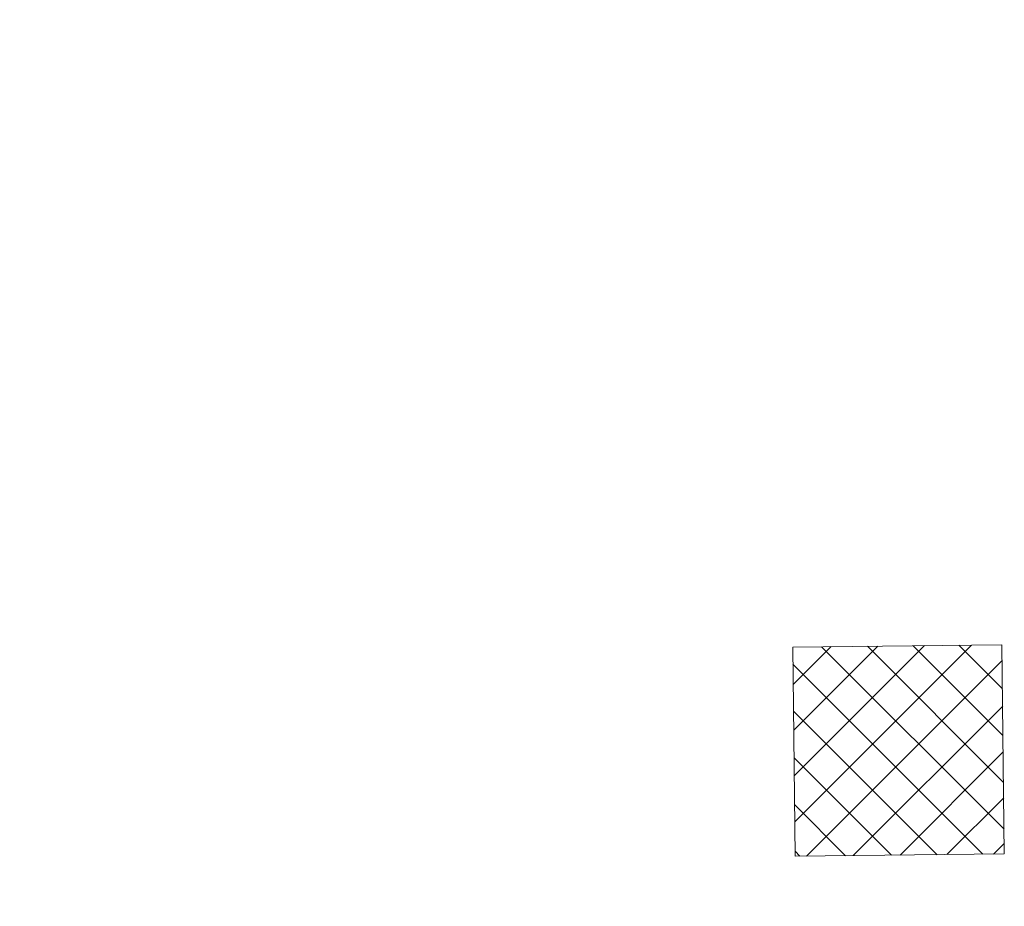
# Model space of a CAD drawing. Header units: millimetres. Extents: x 3501050 to 3719646, y 122984 to 158395.
# Tile 56 of 76: x 3515075 to 3518840, y 155006 to 158395. Entities that reach past the tile are written whole.
import ezdxf

# ---------------------------------------------------------------- set-up
doc = ezdxf.new("R2010")
doc.units = ezdxf.units.MM
for name, color, linetype, lineweight in [('02_EQUIPMENT-TEXT', 7, 'Continuous', 0), ('A-COLUMN', 5, 'Continuous', 20), ('col-hat', 8, 'Continuous', 5)]:
    doc.layers.add(name, color=color, linetype=linetype, lineweight=lineweight)
doc.styles.add('PDF Arial', font='arial.ttf')

msp = doc.modelspace()

# ---------------------------------------------------------------- hatches: boundary and pattern name
at = {"layer": 'col-hat'}
h = msp.add_hatch(dxfattribs=at)
h.set_pattern_fill('ANSI37', color=256, scale=1000, angle=90, style=0)
h.set_pattern_definition([(135, (-5145931.66, 572554.37), (-88.3883476, -88.3883476), []), (225, (-5145931.66, 572554.37), (88.3883476, -88.3883476), [])])
h.paths.add_polyline_path([(3518031.2, 155996.9), (3518040, 155197), (3518840, 155205.8), (3518831.1, 156005.8)])

# ---------------------------------------------------------------- linework, layer by layer
at = {"layer": 'A-COLUMN'}
msp.add_lwpolyline([(3518031.2, 155996.9), (3518040, 155197), (3518840, 155205.8), (3518831.1, 156005.8)], close=True, dxfattribs=at)

# ---------------------------------------------------------------- texts
at = {"layer": '02_EQUIPMENT-TEXT', "char_height": 60, "width": 372.387, "attachment_point": 1, "rotation": 90.0135, "style": 'PDF Arial'}
for s, insert in [('\\pi-188.09018,l180,t171.90982;THAWING \\P\\pi-106.86917,t253.13083;RACK', (3515492.6, 153801.1)), ('\\pi-188.09018,l180,t171.90982;THAWING \\P\\pi-106.86917,t253.13083;RACK', (3515076, 153798.1)), ('\\pi-106.86917,l180,t253.13083;RACK\\P\\pi-177.94011,t182.05989;3\'-0"x1\'-6"', (3516358.6, 153170.8))]:
    msp.add_mtext(s, dxfattribs=dict(at, insert=insert))

doc.saveas('drawing.dxf')
